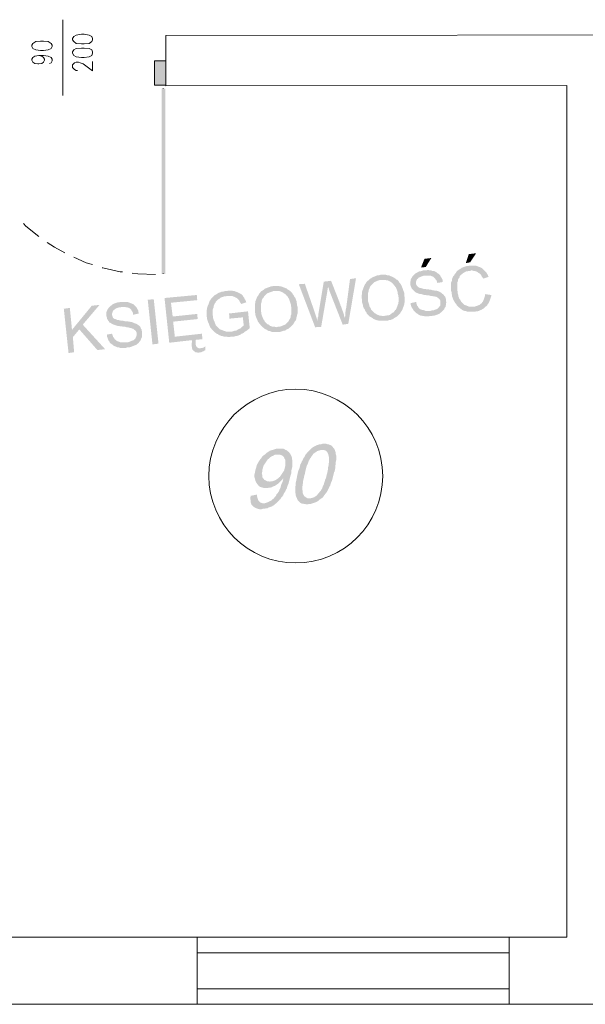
# Model space of a CAD drawing. Header units: millimetres. Extents: x -1256 to 4744, y -2264 to 706.
# Tile 32 of 62: x 1178 to 1456, y -511 to -26. Entities that reach past the tile are written whole.
import ezdxf

# ---------------------------------------------------------------- set-up
doc = ezdxf.new("R2010")
doc.units = ezdxf.units.MM
doc.header["$LTSCALE"] = 0.2
doc.layers.add('A-ściany', color=140, linetype='Continuous')
doc.layers.add('C00-00-00', color=7, linetype='Continuous')

msp = doc.modelspace()

# ---------------------------------------------------------------- hatches: boundary and pattern name
at = {"layer": 'C00-00-00'}
h = msp.add_hatch(color=256, dxfattribs=at)
h.dxf.hatch_style = 2
h.paths.add_polyline_path([(1249.609, -58.49), (1249.609, -46.635), (1244.103, -46.635)])
h = msp.add_hatch(color=256, dxfattribs=at)
h.dxf.hatch_style = 2
h.paths.add_polyline_path([(1249.609, -58.49), (1244.103, -58.49), (1244.103, -46.635)])
h = msp.add_hatch(color=256, dxfattribs=at)
h.dxf.hatch_style = 2
h.paths.add_polyline_path([(1249.396, -60.179), (1247.49, -60.179), (1249.396, -151.409)])
h = msp.add_hatch(color=256, dxfattribs=at)
h.dxf.hatch_style = 2
h.paths.add_polyline_path([(1247.49, -60.179), (1249.396, -151.409), (1247.49, -151.409)])
h = msp.add_hatch(color=256, dxfattribs=at)
h.dxf.hatch_style = 2
h.paths.add_polyline_path([(1247.49, -151.409), (1249.396, -151.409), (1247.49, -60.179)])
h = msp.add_hatch(color=256, dxfattribs=at)
h.dxf.hatch_style = 2
h.paths.add_polyline_path([(1249.396, -151.409), (1247.49, -60.179), (1249.396, -60.179)])
h = msp.add_hatch(color=256, dxfattribs=at)
h.dxf.hatch_style = 2
h.paths.add_polyline_path([(1380.206, -143.58), (1376.819, -144.001), (1375.125, -148.235), (1377.453, -148.022)])
h = msp.add_hatch(color=256, dxfattribs=at)
h.dxf.hatch_style = 2
h.paths.add_polyline_path([(1402.217, -141.248), (1398.621, -141.674), (1397.14, -146.116), (1399.255, -145.695)])
h = msp.add_hatch(color=256, dxfattribs=at)
h.dxf.hatch_style = 2
h.paths.add_polyline_path([(1377.031, -149.716), (1376.185, -149.716), (1375.551, -149.928), (1374.913, -150.141), (1374.279, -150.141), (1373.853, -150.35), (1373.219, -150.775), (1372.798, -150.988), (1372.372, -151.196), (1371.951, -151.622), (1371.526, -152.043), (1371.317, -152.256), (1370.892, -152.681), (1370.679, -153.103), (1370.258, -153.737), (1370.045, -154.162), (1370.045, -154.796), (1369.832, -155.217), (1369.832, -156.702), (1370.045, -157.336), (1370.258, -157.758), (1370.47, -158.396), (1370.679, -158.817), (1371.104, -159.242), (1371.526, -159.664), (1371.951, -160.089), (1372.164, -160.302), (1372.585, -160.511), (1373.006, -160.723), (1373.645, -160.936), (1374.066, -161.149), (1374.7, -161.357), (1375.338, -161.357), (1375.972, -161.57), (1376.606, -161.783), (1377.453, -161.783), (1378.3, -161.991), (1379.146, -161.991), (1379.78, -162.204), (1380.418, -162.204), (1381.052, -162.417), (1381.474, -162.417), (1382.112, -162.629), (1382.533, -162.629), (1382.959, -162.838), (1383.167, -163.051), (1383.593, -163.263), (1384.014, -163.685), (1384.439, -164.11), (1384.652, -164.744), (1384.652, -166.859), (1384.227, -167.284), (1384.014, -167.706), (1383.593, -168.131), (1383.167, -168.552), (1382.746, -168.765), (1382.112, -168.978), (1381.686, -169.191), (1381.052, -169.403), (1380.418, -169.403), (1379.78, -169.612), (1372.585, -170.459), (1373.006, -170.884), (1373.219, -170.884), (1373.645, -171.305), (1374.066, -171.518), (1374.491, -171.731), (1374.913, -171.939), (1375.551, -171.939), (1376.185, -172.152), (1376.606, -172.152), (1377.244, -172.365), (1378.725, -172.365), (1379.359, -172.152), (1380.418, -172.152), (1381.052, -171.939), (1381.686, -171.939), (1382.321, -171.731), (1382.959, -171.518), (1383.38, -171.305), (1384.014, -171.097), (1384.439, -170.671), (1384.861, -170.459), (1385.286, -170.037), (1385.712, -169.612), (1386.133, -169.191), (1386.554, -168.765), (1386.767, -168.131), (1387.192, -167.706), (1387.192, -167.072), (1387.401, -166.65), (1387.401, -166.012), (1387.614, -165.378), (1387.401, -164.744), (1387.401, -163.897), (1387.192, -163.263), (1386.98, -162.629), (1386.554, -162.204), (1386.346, -161.783), (1385.92, -161.357), (1385.499, -161.149), (1385.073, -160.723), (1384.439, -160.302), (1384.014, -160.089), (1383.38, -159.877), (1382.746, -159.664), (1381.899, -159.664), (1381.474, -159.451), (1380.84, -159.451), (1380.206, -159.242), (1379.572, -159.242), (1378.938, -159.03), (1378.091, -159.03), (1377.244, -158.817), (1376.397, -158.817), (1375.759, -158.604), (1375.125, -158.396), (1374.7, -158.396), (1374.279, -158.183), (1373.853, -157.97), (1373.432, -157.549), (1373.006, -157.124), (1372.798, -156.702), (1372.585, -156.064), (1372.585, -155.43), (1372.798, -154.796), (1373.006, -154.371), (1373.219, -153.949), (1373.853, -153.528), (1373.853, -153.315), (1374.279, -153.103), (1374.913, -152.89), (1375.338, -152.681), (1375.972, -152.469), (1376.606, -152.256), (1377.244, -152.256), (1383.801, -151.409), (1383.38, -151.196), (1382.959, -150.775), (1382.746, -150.562), (1382.321, -150.35), (1381.899, -150.141), (1381.265, -149.928), (1380.627, -149.928), (1380.206, -149.716), (1379.572, -149.716), (1378.938, -149.503), (1378.3, -149.503), (1377.666, -149.716)])
h = msp.add_hatch(color=256, dxfattribs=at)
h.dxf.hatch_style = 2
h.paths.add_polyline_path([(1399.042, -147.388), (1398.621, -147.388), (1397.987, -147.597), (1397.349, -147.597), (1396.715, -147.81), (1396.081, -148.022), (1395.66, -148.235), (1395.021, -148.444), (1394.6, -148.869), (1394.175, -149.082), (1393.541, -149.503), (1393.115, -149.716), (1392.694, -150.141), (1392.481, -150.562), (1392.06, -151.196), (1391.635, -151.622), (1391.422, -152.043), (1391.001, -152.469), (1390.788, -152.89), (1390.575, -153.528), (1390.367, -153.949), (1390.367, -154.583), (1390.154, -155.217), (1389.941, -155.643), (1389.941, -159.877), (1390.154, -160.511), (1390.154, -161.149), (1390.367, -161.783), (1390.367, -162.417), (1390.575, -162.838), (1390.788, -163.476), (1391.001, -164.11), (1391.213, -164.531), (1391.635, -165.166), (1391.847, -165.591), (1392.269, -166.012), (1392.481, -166.438), (1392.907, -167.072), (1393.328, -167.497), (1393.753, -167.918), (1394.175, -168.131), (1394.6, -168.552), (1395.021, -168.765), (1395.447, -169.191), (1395.868, -169.403), (1396.506, -169.612), (1396.928, -169.612), (1397.562, -169.825), (1398.196, -170.037), (1401.583, -170.037), (1402.217, -169.825), (1402.855, -169.825), (1403.489, -169.612), (1403.914, -169.403), (1404.548, -169.191), (1404.97, -168.978), (1405.608, -168.552), (1406.029, -168.344), (1406.454, -167.918), (1406.876, -167.497), (1407.301, -167.284), (1400.949, -167.497), (1398.621, -167.497), (1398.196, -167.284), (1397.562, -167.072), (1397.14, -166.859), (1396.506, -166.65), (1396.081, -166.225), (1395.66, -165.804), (1395.234, -165.378), (1394.813, -164.957), (1394.6, -164.531), (1394.387, -164.11), (1393.962, -163.685), (1393.753, -163.051), (1393.541, -162.629), (1393.541, -161.991), (1393.328, -161.357), (1393.115, -160.723), (1393.115, -160.089), (1392.907, -159.242), (1392.907, -155.856), (1393.115, -155.217), (1393.328, -154.796), (1393.328, -154.162), (1393.541, -153.737), (1393.962, -153.315), (1394.175, -152.681), (1394.175, -152.469), (1394.6, -152.043), (1395.021, -151.622), (1395.447, -151.409), (1395.868, -150.988), (1396.294, -150.775), (1396.928, -150.35), (1397.349, -150.141), (1397.987, -150.141), (1398.621, -149.928), (1399.255, -149.928), (1405.608, -149.082), (1405.182, -148.656), (1404.761, -148.444), (1404.336, -148.235), (1403.914, -148.022), (1403.276, -147.81), (1402.855, -147.597), (1402.217, -147.388), (1399.681, -147.388)])
h = msp.add_hatch(color=256, dxfattribs=at)
h.dxf.hatch_style = 2
h.paths.add_polyline_path([(1405.608, -149.082), (1399.255, -149.928), (1399.681, -149.716), (1400.315, -149.716), (1400.949, -149.928), (1401.583, -149.928), (1402.008, -150.141), (1402.642, -150.35), (1403.063, -150.562), (1403.489, -150.988), (1403.914, -151.196), (1404.336, -151.622), (1404.761, -152.043), (1404.97, -152.681), (1405.395, -153.103), (1405.608, -153.737), (1408.356, -152.89), (1408.144, -152.469), (1407.935, -151.835), (1407.51, -151.196), (1407.301, -150.775), (1406.876, -150.35), (1406.454, -149.928), (1406.029, -149.503)])
h = msp.add_hatch(color=256, dxfattribs=at)
h.dxf.hatch_style = 2
h.paths.add_polyline_path([(1330.887, -154.796), (1327.287, -155.217), (1324.747, -170.459), (1324.747, -170.671), (1324.538, -171.097), (1324.538, -172.365), (1324.325, -172.999), (1324.325, -174.48), (1324.113, -174.48), (1323.057, -177.654), (1326.019, -177.445), (1328.985, -160.302), (1329.406, -157.549)])
h = msp.add_hatch(color=256, dxfattribs=at)
h.dxf.hatch_style = 2
h.paths.add_polyline_path([(1330.887, -154.796), (1329.406, -157.549), (1329.406, -157.758), (1329.619, -158.396), (1329.831, -158.817), (1330.04, -159.664), (1336.601, -176.386), (1337.66, -173.212), (1337.66, -172.999), (1337.448, -172.577), (1337.239, -171.939), (1337.239, -171.518), (1337.026, -170.884), (1336.814, -170.25), (1336.601, -169.612), (1336.388, -169.191), (1336.18, -168.552), (1335.967, -167.918), (1335.754, -167.284), (1335.542, -166.859), (1335.333, -166.225), (1335.12, -165.591)])
h = msp.add_hatch(color=256, dxfattribs=at)
h.dxf.hatch_style = 2
h.paths.add_polyline_path([(1343.162, -153.528), (1340.201, -153.949), (1338.295, -168.344), (1338.086, -168.978), (1338.086, -169.612), (1337.873, -170.459), (1337.873, -172.152), (1337.66, -172.577), (1337.66, -173.212), (1336.601, -176.386), (1339.354, -175.96)])
h = msp.add_hatch(color=256, dxfattribs=at)
h.dxf.hatch_style = 2
h.paths.add_polyline_path([(1348.881, -154.796), (1348.455, -155.217), (1348.034, -155.856), (1348.034, -156.064), (1347.609, -156.49), (1347.396, -156.911), (1347.187, -157.336), (1346.975, -157.97), (1346.762, -158.396), (1346.549, -159.03), (1346.341, -159.451), (1346.128, -160.089), (1346.128, -161.357), (1345.915, -161.991), (1345.915, -163.263), (1346.128, -163.897), (1346.128, -165.378), (1346.341, -166.012), (1346.549, -166.65), (1346.549, -167.284), (1346.762, -167.706), (1346.975, -168.344), (1347.396, -168.765), (1347.609, -169.403), (1347.821, -169.825), (1348.243, -170.25), (1348.455, -170.884), (1348.881, -171.305), (1349.302, -171.731), (1349.727, -172.152), (1349.936, -172.365), (1350.361, -172.577), (1350.996, -172.999), (1351.421, -173.212), (1351.842, -173.633), (1352.476, -173.846), (1352.902, -174.058), (1353.536, -174.271), (1353.957, -174.271), (1354.595, -174.48), (1358.403, -174.48), (1359.037, -174.271), (1359.676, -174.058), (1360.31, -174.058), (1360.731, -173.846), (1361.369, -173.633), (1361.79, -173.212), (1362.212, -172.999), (1362.85, -172.577), (1363.271, -172.365), (1363.696, -171.939), (1364.118, -171.518), (1357.348, -171.939), (1357.135, -172.152), (1356.076, -172.152), (1355.442, -171.939), (1354.804, -171.939), (1354.382, -171.731), (1353.748, -171.518), (1353.323, -171.305), (1352.689, -170.884), (1352.264, -170.671), (1351.842, -170.25), (1351.421, -169.825), (1350.996, -169.403), (1350.574, -168.978), (1350.361, -168.344), (1350.149, -167.918), (1349.727, -167.284), (1349.727, -166.859), (1349.515, -166.225), (1349.302, -165.591), (1349.089, -164.957), (1349.089, -160.723), (1349.302, -160.089), (1349.302, -159.451), (1349.515, -159.03), (1349.727, -158.604), (1349.936, -157.97), (1350.149, -157.549), (1350.574, -157.124), (1350.996, -156.702), (1351.421, -156.277), (1351.842, -155.856), (1352.264, -155.43), (1352.689, -155.217), (1353.323, -155.009), (1353.748, -154.796), (1354.382, -154.583), (1355.016, -154.371), (1355.65, -154.371)])
h = msp.add_hatch(color=256, dxfattribs=at)
h.dxf.hatch_style = 2
h.paths.add_polyline_path([(1355.442, -151.835), (1355.229, -151.835), (1354.595, -152.043), (1353.957, -152.043), (1353.323, -152.256), (1352.689, -152.469), (1352.264, -152.681), (1351.63, -152.89), (1351.208, -153.103), (1350.574, -153.528), (1350.149, -153.737), (1349.727, -154.162), (1349.302, -154.583), (1348.881, -154.796), (1355.65, -154.371), (1357.557, -154.371), (1358.195, -154.583), (1358.616, -154.583), (1359.25, -154.796), (1359.676, -155.009), (1360.31, -155.43), (1360.731, -155.643), (1361.156, -156.064), (1361.578, -156.49), (1361.79, -156.911), (1362.212, -157.336), (1362.424, -157.758), (1362.85, -158.183), (1363.058, -158.817), (1363.271, -159.242), (1363.484, -159.877), (1363.696, -160.511), (1363.696, -161.149), (1363.905, -161.783), (1363.905, -162.417), (1364.118, -162.838), (1364.118, -164.957), (1363.905, -165.591), (1363.905, -166.225), (1363.696, -166.65), (1363.484, -167.284), (1363.271, -167.706), (1363.058, -168.344), (1362.85, -168.765), (1362.637, -169.191), (1362.424, -169.191), (1362.003, -169.825), (1361.79, -170.25), (1361.156, -170.459), (1360.731, -170.884), (1360.31, -171.097), (1359.884, -171.518), (1359.25, -171.731), (1358.616, -171.731), (1357.982, -171.939), (1357.348, -171.939), (1364.118, -171.518), (1364.543, -171.097), (1364.965, -170.671), (1365.177, -170.25), (1365.599, -169.612), (1365.811, -169.191), (1366.024, -168.765), (1366.237, -168.131), (1366.449, -167.706), (1366.658, -167.072), (1366.871, -166.438), (1366.871, -166.012), (1367.083, -165.378), (1367.083, -162.838), (1366.871, -162.204), (1366.871, -160.723), (1366.658, -160.089), (1366.449, -159.664), (1366.237, -159.03), (1366.024, -158.396), (1365.811, -157.97), (1365.599, -157.336), (1365.39, -156.911), (1364.965, -156.277), (1364.752, -155.856), (1364.331, -155.43), (1364.118, -155.009), (1363.696, -154.583), (1363.271, -154.162), (1363.058, -154.162), (1362.637, -153.737), (1362.212, -153.528), (1361.578, -153.103), (1361.156, -152.89), (1360.731, -152.681), (1360.097, -152.469), (1359.676, -152.256), (1359.037, -152.043), (1358.403, -152.043), (1357.769, -151.835), (1356.076, -151.835)])
h = msp.add_hatch(color=256, dxfattribs=at)
h.dxf.hatch_style = 2
h.paths.add_polyline_path([(1383.801, -151.409), (1377.244, -152.256), (1379.78, -152.256), (1380.206, -152.469), (1380.84, -152.681), (1381.265, -152.89), (1381.686, -153.315), (1382.112, -153.737), (1382.321, -154.162), (1382.746, -154.583), (1382.959, -155.217), (1383.167, -155.856), (1385.712, -155.43), (1385.712, -154.371), (1385.499, -153.949), (1385.286, -153.315), (1384.861, -152.89), (1384.652, -152.256), (1384.227, -151.835)])
h = msp.add_hatch(color=256, dxfattribs=at)
h.dxf.hatch_style = 2
h.paths.add_polyline_path([(1279.665, -159.877), (1278.606, -159.877), (1277.968, -160.089), (1277.334, -160.089), (1276.7, -160.302), (1276.279, -160.511), (1275.64, -160.723), (1275.219, -160.936), (1274.585, -161.357), (1274.16, -161.57), (1273.738, -161.783), (1273.526, -161.991), (1273.104, -162.417), (1272.679, -162.838), (1272.258, -163.263), (1271.832, -163.685), (1271.619, -164.11), (1271.198, -164.744), (1270.985, -165.166), (1270.773, -165.804), (1270.564, -166.438), (1270.351, -166.859), (1270.139, -167.497), (1269.926, -168.131), (1269.926, -168.552), (1269.713, -169.191), (1269.713, -172.365), (1269.926, -172.999), (1269.926, -173.633), (1270.139, -174.271), (1270.351, -174.905), (1270.564, -175.539), (1270.773, -175.96), (1270.985, -176.598), (1271.198, -177.02), (1271.411, -177.654), (1271.832, -178.079), (1272.045, -178.505), (1272.466, -178.926), (1272.892, -179.351), (1273.313, -179.773), (1273.738, -180.198), (1274.16, -180.407), (1274.585, -180.832), (1281.78, -179.773), (1279.24, -179.773), (1278.606, -179.56), (1277.968, -179.351), (1277.547, -179.139), (1276.913, -178.926), (1276.279, -178.713), (1275.853, -178.292), (1275.432, -177.867), (1275.006, -177.445), (1274.585, -177.02), (1274.16, -176.598), (1274.16, -176.386), (1273.951, -175.96), (1273.738, -175.539), (1273.526, -174.905), (1273.313, -174.48), (1273.104, -173.846), (1272.892, -173.212), (1272.892, -172.577), (1272.679, -171.731), (1272.679, -168.978), (1272.892, -168.344), (1273.104, -167.918), (1273.104, -167.284), (1273.313, -166.859), (1273.526, -166.225), (1273.738, -165.804), (1274.16, -165.378), (1274.16, -165.166), (1274.585, -164.744), (1275.006, -164.323), (1275.432, -163.897), (1275.853, -163.685), (1276.279, -163.263), (1276.7, -163.051), (1277.334, -162.838), (1277.968, -162.629), (1278.606, -162.417), (1279.24, -162.417), (1279.874, -162.204), (1286.648, -161.357), (1286.227, -161.149), (1285.589, -160.723), (1285.38, -160.723), (1284.954, -160.511), (1284.533, -160.302), (1283.899, -160.089), (1283.474, -159.877), (1282.84, -159.877), (1282.206, -159.664), (1280.3, -159.664)])
h = msp.add_hatch(color=256, dxfattribs=at)
h.dxf.hatch_style = 2
h.paths.add_polyline_path([(1296.175, -160.302), (1295.962, -160.723), (1295.537, -161.149), (1295.328, -161.57), (1295.115, -161.991), (1294.694, -162.417), (1294.481, -162.838), (1294.269, -163.476), (1294.056, -163.897), (1293.847, -164.531), (1293.635, -164.957), (1293.635, -165.591), (1293.422, -166.225), (1293.422, -170.25), (1293.635, -170.884), (1293.635, -171.518), (1293.847, -172.152), (1294.056, -172.786), (1294.269, -173.212), (1294.481, -173.846), (1294.694, -174.271), (1294.903, -174.905), (1295.328, -175.326), (1295.537, -175.752), (1295.962, -176.173), (1296.383, -176.807), (1296.809, -177.232), (1297.23, -177.654), (1297.868, -178.079), (1298.289, -178.505), (1298.715, -178.713), (1299.349, -178.926), (1299.774, -179.351), (1300.408, -179.56), (1300.83, -179.56), (1301.468, -179.773), (1301.889, -179.985), (1305.697, -179.985), (1306.331, -179.773), (1306.97, -179.56), (1307.604, -179.351), (1308.238, -179.351), (1308.663, -178.926), (1309.084, -178.713), (1309.722, -178.505), (1310.144, -178.079), (1310.569, -177.867), (1310.99, -177.445), (1311.416, -177.02), (1304.851, -177.445), (1304.642, -177.445), (1304.004, -177.654), (1303.37, -177.445), (1302.102, -177.445), (1301.676, -177.232), (1301.042, -177.02), (1300.621, -176.807), (1300.196, -176.386), (1299.562, -176.173), (1299.136, -175.752), (1298.715, -175.326), (1298.289, -174.905), (1298.077, -174.271), (1297.655, -173.846), (1297.443, -173.424), (1297.23, -172.786), (1297.021, -172.365), (1296.809, -171.731), (1296.596, -171.097), (1296.596, -170.459), (1296.383, -169.825), (1296.383, -166.225), (1296.596, -165.591), (1296.809, -164.957), (1296.809, -164.531), (1297.021, -163.897), (1297.23, -163.476), (1297.655, -163.051), (1297.868, -162.629), (1298.289, -162.204), (1298.715, -161.783), (1299.136, -161.357), (1299.562, -160.936), (1300.196, -160.723), (1300.621, -160.511), (1301.255, -160.302), (1301.889, -160.089), (1302.31, -159.877), (1302.949, -159.877)])
h = msp.add_hatch(color=256, dxfattribs=at)
h.dxf.hatch_style = 2
h.paths.add_polyline_path([(1302.736, -157.336), (1302.523, -157.336), (1301.889, -157.549), (1301.255, -157.549), (1300.83, -157.758), (1300.196, -157.97), (1299.562, -158.183), (1299.136, -158.396), (1298.502, -158.604), (1298.077, -158.817), (1297.655, -159.242), (1297.021, -159.664), (1296.596, -159.877), (1296.175, -160.302), (1302.949, -159.877), (1305.489, -159.877), (1306.123, -160.089), (1306.544, -160.302), (1307.178, -160.511), (1307.604, -160.936), (1308.025, -161.149), (1308.663, -161.57), (1308.876, -161.991), (1309.297, -162.204), (1309.51, -162.629), (1309.931, -163.263), (1310.144, -163.685), (1310.356, -164.11), (1310.569, -164.744), (1310.778, -165.378), (1310.99, -166.012), (1311.203, -166.65), (1311.203, -167.284), (1311.416, -167.918), (1311.416, -171.097), (1311.203, -171.518), (1310.99, -172.152), (1310.99, -172.786), (1310.778, -173.212), (1310.569, -173.633), (1310.144, -174.271), (1309.931, -174.692), (1309.51, -175.118), (1309.084, -175.539), (1308.663, -175.96), (1308.238, -176.386), (1307.604, -176.598), (1307.178, -176.807), (1306.544, -177.02), (1306.123, -177.232), (1305.489, -177.445), (1304.851, -177.445), (1311.416, -177.02), (1311.837, -176.598), (1312.263, -176.173), (1312.684, -175.539), (1312.897, -175.118), (1313.105, -174.692), (1313.531, -174.271), (1313.743, -173.633), (1313.743, -173.212), (1313.952, -172.577), (1314.165, -171.939), (1314.165, -171.518), (1314.377, -170.884), (1314.377, -167.497), (1314.165, -166.859), (1314.165, -166.225), (1313.952, -165.591), (1313.952, -164.957), (1313.743, -164.531), (1313.531, -163.897), (1313.318, -163.263), (1312.897, -162.838), (1312.684, -162.417), (1312.471, -161.783), (1312.05, -161.357), (1311.837, -160.936), (1311.416, -160.511), (1310.99, -160.089), (1310.569, -159.664), (1309.931, -159.242), (1309.51, -159.03), (1309.084, -158.604), (1308.45, -158.396), (1308.025, -158.183), (1307.391, -157.97), (1306.97, -157.758), (1306.331, -157.549), (1305.697, -157.549), (1305.276, -157.336), (1303.37, -157.336)])
h = msp.add_hatch(color=256, dxfattribs=at)
h.dxf.hatch_style = 2
h.paths.add_polyline_path([(1317.977, -156.277), (1315.011, -156.49), (1323.057, -177.654), (1324.113, -174.48), (1324.113, -173.846), (1323.9, -173.424), (1323.691, -172.786), (1323.479, -172.365), (1323.266, -171.518), (1323.057, -170.884), (1322.845, -170.25)])
h = msp.add_hatch(color=256, dxfattribs=at)
h.dxf.hatch_style = 2
h.paths.add_polyline_path([(1246.009, -185.7), (1243.047, -186.121), (1240.716, -164.11), (1243.681, -163.897)])
h = msp.add_hatch(color=256, dxfattribs=at)
h.dxf.hatch_style = 2
h.paths.add_polyline_path([(1264.846, -161.783), (1248.97, -163.263), (1251.302, -185.274), (1262.518, -184.006), (1262.518, -184.853), (1262.31, -185.487), (1262.31, -187.181), (1262.518, -187.393), (1262.518, -188.027), (1262.731, -188.665), (1266.539, -188.027), (1265.905, -188.027), (1265.484, -187.815), (1265.058, -187.606), (1264.637, -187.181), (1264.424, -186.547), (1264.212, -185.908), (1264.212, -184.428), (1264.424, -183.794), (1267.599, -183.581), (1267.386, -180.832), (1254.051, -182.313), (1253.204, -174.905), (1265.271, -173.633), (1265.058, -171.097), (1252.995, -172.365), (1252.149, -165.591), (1265.058, -164.323)])
h = msp.add_hatch(color=256, dxfattribs=at)
h.dxf.hatch_style = 2
h.paths.add_polyline_path([(1286.648, -161.357), (1279.874, -162.204), (1281.993, -162.204), (1282.627, -162.417), (1283.052, -162.629), (1283.686, -162.838), (1284.108, -163.051), (1284.533, -163.263), (1284.954, -163.685), (1285.38, -164.11), (1285.801, -164.531), (1286.014, -165.166), (1286.435, -165.804), (1286.648, -166.225), (1289.188, -165.378), (1288.975, -164.744), (1288.767, -164.323), (1288.341, -163.685), (1288.129, -163.051), (1287.707, -162.629), (1287.495, -162.204), (1287.073, -161.783)])
h = msp.add_hatch(color=256, dxfattribs=at)
h.dxf.hatch_style = 2
h.paths.add_polyline_path([(1406.663, -161.357), (1406.663, -161.991), (1406.454, -162.629), (1406.242, -163.263), (1406.029, -163.897), (1405.816, -164.323), (1405.608, -164.957), (1405.182, -165.378), (1404.97, -165.804), (1404.761, -166.012), (1404.336, -166.225), (1403.914, -166.65), (1403.276, -166.859), (1402.855, -167.072), (1402.217, -167.284), (1401.583, -167.497), (1400.949, -167.497), (1407.301, -167.284), (1407.722, -166.859), (1407.935, -166.225), (1408.356, -165.804), (1408.569, -165.378), (1408.782, -164.744), (1408.991, -164.323), (1409.203, -163.685), (1409.416, -163.051), (1409.629, -162.417), (1409.629, -161.783)])
h = msp.add_hatch(color=256, dxfattribs=at)
h.dxf.hatch_style = 2
h.paths.add_polyline_path([(1202.404, -168.131), (1199.443, -168.552), (1201.77, -190.355), (1204.523, -189.933), (1203.889, -182.526), (1203.464, -178.926)])
h = msp.add_hatch(color=256, dxfattribs=at)
h.dxf.hatch_style = 2
h.paths.add_polyline_path([(1217.011, -166.65), (1213.199, -167.072), (1203.464, -178.926), (1203.889, -182.526), (1207.063, -178.713), (1208.757, -176.386)])
h = msp.add_hatch(color=256, dxfattribs=at)
h.dxf.hatch_style = 2
h.paths.add_polyline_path([(1227.381, -165.166), (1226.747, -165.378), (1226.113, -165.378), (1225.479, -165.591), (1224.845, -165.804), (1224.207, -166.012), (1223.785, -166.225), (1223.36, -166.438), (1222.939, -166.859), (1222.513, -167.072), (1222.092, -167.497), (1221.879, -167.706), (1221.454, -168.131), (1221.032, -168.765), (1220.82, -169.191), (1220.607, -169.612), (1220.398, -170.25), (1220.398, -172.152), (1220.607, -172.786), (1220.607, -173.424), (1221.032, -173.846), (1221.245, -174.48), (1221.666, -174.905), (1221.879, -175.326), (1222.513, -175.539), (1222.726, -175.752), (1223.147, -175.96), (1223.573, -176.173), (1223.998, -176.386), (1224.632, -176.598), (1225.266, -176.807), (1225.9, -177.02), (1226.534, -177.02), (1227.172, -177.232), (1228.019, -177.232), (1228.862, -177.445), (1229.708, -177.445), (1230.346, -177.654), (1230.98, -177.654), (1231.614, -177.867), (1232.04, -178.079), (1232.674, -178.079), (1233.099, -178.292), (1233.308, -178.292), (1233.733, -178.505), (1234.155, -178.926), (1234.58, -179.139), (1235.001, -179.773), (1235.214, -180.198), (1235.214, -181.679), (1235.001, -182.313), (1234.793, -182.734), (1234.58, -183.372), (1233.946, -183.794), (1233.733, -184.006), (1233.099, -184.219), (1232.674, -184.428), (1232.04, -184.64), (1231.614, -184.853), (1230.98, -185.066), (1230.134, -185.066), (1222.939, -185.908), (1223.573, -186.334), (1223.573, -186.547), (1223.998, -186.755), (1224.419, -186.968), (1225.053, -187.181), (1225.479, -187.393), (1226.113, -187.606), (1226.534, -187.606), (1227.172, -187.815), (1229.921, -187.815), (1230.555, -187.606), (1231.614, -187.606), (1232.248, -187.393), (1232.887, -187.181), (1233.308, -186.968), (1233.946, -186.755), (1234.367, -186.547), (1235.001, -186.334), (1235.427, -185.908), (1235.848, -185.7), (1236.274, -185.274), (1236.695, -184.64), (1237.12, -184.219), (1237.329, -183.794), (1237.542, -183.16), (1237.754, -182.734), (1237.967, -182.1), (1237.967, -179.985), (1237.754, -179.351), (1237.754, -178.713), (1237.329, -178.292), (1237.12, -177.654), (1236.908, -177.232), (1236.482, -176.807), (1236.061, -176.598), (1235.427, -176.173), (1235.001, -175.96), (1234.367, -175.752), (1233.946, -175.539), (1233.308, -175.326), (1233.099, -175.118), (1232.461, -175.118), (1232.04, -174.905), (1231.402, -174.905), (1230.768, -174.692), (1229.5, -174.692), (1228.653, -174.48), (1227.806, -174.48), (1226.959, -174.271), (1226.325, -174.058), (1225.687, -174.058), (1225.266, -173.846), (1224.845, -173.633), (1224.419, -173.633), (1224.207, -173.424), (1223.785, -173.212), (1223.573, -172.786), (1223.36, -172.152), (1223.147, -171.518), (1223.147, -170.884), (1223.36, -170.459), (1223.573, -169.825), (1223.785, -169.403), (1224.207, -168.978), (1224.419, -168.978), (1224.845, -168.552), (1225.266, -168.344), (1225.9, -168.131), (1226.534, -167.918), (1227.172, -167.918), (1227.806, -167.706), (1234.367, -167.072), (1233.946, -166.65), (1233.521, -166.225), (1233.308, -166.225), (1232.887, -166.012), (1232.248, -165.804), (1231.827, -165.591), (1231.193, -165.378), (1230.768, -165.166), (1228.228, -165.166)])
h = msp.add_hatch(color=256, dxfattribs=at)
h.dxf.hatch_style = 2
h.paths.add_polyline_path([(1234.367, -167.072), (1227.806, -167.706), (1229.708, -167.706), (1230.346, -167.918), (1230.768, -167.918), (1231.402, -168.131), (1231.827, -168.344), (1232.248, -168.765), (1232.674, -169.191), (1232.887, -169.612), (1233.308, -170.25), (1233.521, -170.671), (1233.521, -171.518), (1236.274, -170.884), (1236.274, -170.671), (1236.061, -170.037), (1236.061, -169.403), (1235.635, -168.765), (1235.427, -168.344), (1235.214, -167.918), (1234.793, -167.497)])
h = msp.add_hatch(color=256, dxfattribs=at)
h.dxf.hatch_style = 2
h.paths.add_polyline_path([(1372.798, -165.166), (1370.045, -165.804), (1370.045, -166.438), (1370.258, -167.072), (1370.47, -167.706), (1370.679, -168.131), (1371.104, -168.765), (1371.317, -169.191), (1371.738, -169.612), (1372.164, -170.037), (1372.585, -170.459), (1379.78, -169.612), (1377.244, -169.612), (1376.819, -169.403), (1376.185, -169.191), (1375.551, -169.191), (1375.125, -168.765), (1374.7, -168.765), (1374.279, -168.344), (1373.853, -167.918), (1373.645, -167.497), (1373.219, -167.072), (1373.006, -166.438), (1372.798, -165.804)])
h = msp.add_hatch(color=256, dxfattribs=at)
h.dxf.hatch_style = 2
h.paths.add_polyline_path([(1290.035, -169.825), (1280.721, -170.884), (1280.934, -173.424), (1287.495, -172.786), (1287.92, -176.807), (1287.707, -177.02), (1287.073, -177.445), (1286.648, -177.867), (1286.227, -178.292), (1285.589, -178.505), (1285.167, -178.713), (1284.533, -179.139), (1284.108, -179.351), (1283.474, -179.351), (1282.84, -179.56), (1282.206, -179.773), (1281.78, -179.773), (1274.585, -180.832), (1275.219, -181.045), (1275.64, -181.466), (1276.279, -181.679), (1276.7, -181.892), (1277.334, -181.892), (1277.759, -182.1), (1278.393, -182.313), (1279.665, -182.313), (1280.3, -182.526), (1280.934, -182.526), (1281.568, -182.313), (1283.052, -182.313), (1283.686, -182.1), (1284.108, -181.892), (1284.746, -181.892), (1285.38, -181.679), (1285.801, -181.466), (1286.435, -181.253), (1286.861, -180.832), (1287.495, -180.619), (1287.92, -180.407), (1288.341, -179.985), (1288.975, -179.56), (1289.401, -179.351), (1289.822, -178.926), (1290.46, -178.505), (1290.882, -178.079)])
h = msp.add_hatch(color=256, dxfattribs=at)
h.dxf.hatch_style = 2
h.paths.add_polyline_path([(1208.757, -176.386), (1207.063, -178.713), (1215.952, -188.874), (1219.76, -188.453)])
h = msp.add_hatch(color=256, dxfattribs=at)
h.dxf.hatch_style = 2
h.paths.add_polyline_path([(1223.147, -180.832), (1220.607, -181.253), (1220.607, -182.1), (1220.82, -182.526), (1221.032, -183.16), (1221.245, -183.794), (1221.454, -184.219), (1221.879, -184.64), (1222.092, -185.274), (1222.513, -185.7), (1222.939, -185.908), (1230.134, -185.066), (1227.172, -185.066), (1226.747, -184.853), (1226.113, -184.64), (1225.687, -184.428), (1225.266, -184.219), (1224.845, -183.794), (1224.419, -183.581), (1224.207, -182.947), (1223.785, -182.526), (1223.573, -182.1), (1223.36, -181.466)])
h = msp.add_hatch(color=256, dxfattribs=at)
h.dxf.hatch_style = 2
h.paths.add_polyline_path([(1269.079, -186.968), (1268.867, -187.181), (1268.233, -187.606), (1267.599, -187.815), (1267.177, -187.815), (1266.539, -188.027), (1262.731, -188.665), (1263.156, -189.087), (1263.578, -189.508), (1263.79, -189.508), (1264.212, -189.933), (1264.846, -189.933), (1265.271, -190.146), (1265.905, -190.146), (1266.33, -189.933), (1266.964, -189.933), (1267.386, -189.721), (1268.02, -189.508), (1268.658, -189.087), (1269.079, -188.874)])
h = msp.add_hatch(color=256, dxfattribs=at)
h.dxf.hatch_style = 2
h.paths.add_polyline_path([(1304.642, -237.346), (1304.429, -237.346), (1303.583, -237.559), (1302.949, -237.772), (1302.31, -237.98), (1301.468, -238.193), (1300.83, -238.406), (1300.196, -238.827), (1299.562, -239.253), (1298.924, -239.674), (1298.289, -240.308), (1297.655, -240.733), (1304.429, -240.308), (1305.489, -240.308), (1306.123, -240.521), (1306.757, -240.733), (1307.391, -241.155), (1307.816, -241.793), (1307.816, -242.001), (1308.238, -242.635), (1308.45, -243.273), (1308.45, -245.601), (1308.238, -246.448), (1308.025, -247.294), (1307.816, -248.141), (1307.391, -248.775), (1306.97, -249.409), (1306.544, -250.047), (1306.123, -250.681), (1305.697, -251.315), (1305.276, -251.528), (1304.642, -252.162), (1307.391, -252.162), (1307.178, -253.009), (1306.97, -253.856), (1306.544, -254.702), (1306.331, -255.34), (1306.123, -256.183), (1305.91, -256.821), (1305.489, -257.668), (1305.276, -258.302), (1304.851, -258.936), (1304.429, -259.57), (1304.004, -259.995), (1303.795, -260.629), (1303.157, -261.263), (1302.736, -261.898), (1302.102, -262.323), (1301.468, -262.957), (1300.83, -263.17), (1300.196, -263.591), (1299.562, -263.804), (1298.924, -264.016), (1298.289, -264.229), (1291.728, -264.863), (1292.154, -265.289), (1292.575, -265.71), (1293, -266.135), (1293.635, -266.557), (1294.269, -266.769), (1294.903, -266.978), (1295.749, -267.191), (1296.596, -267.191), (1297.443, -266.978), (1298.077, -266.978), (1298.715, -266.769), (1299.562, -266.769), (1300.196, -266.344), (1300.83, -266.135), (1301.468, -265.923), (1302.31, -265.497), (1302.949, -265.076), (1303.37, -264.65), (1304.004, -264.229), (1304.642, -263.591), (1305.276, -262.957), (1305.697, -262.323), (1305.91, -262.323), (1306.123, -261.898), (1306.544, -261.263), (1306.97, -260.842), (1307.391, -260.204), (1307.604, -259.57), (1308.025, -258.936), (1308.45, -258.302), (1308.663, -257.668), (1309.084, -257.03), (1309.297, -256.183), (1309.51, -255.549), (1309.931, -254.702), (1310.144, -253.856), (1310.356, -253.009), (1310.569, -252.162), (1310.778, -251.315), (1310.99, -250.469), (1311.203, -250.047), (1311.416, -248.988), (1311.416, -247.928), (1311.625, -247.082), (1311.837, -246.235), (1311.837, -243.061), (1311.625, -242.427), (1311.625, -241.793), (1311.416, -241.155), (1311.203, -240.733), (1310.99, -240.308), (1310.778, -239.887), (1310.569, -239.674), (1310.144, -239.04), (1309.51, -238.614), (1309.084, -238.193), (1308.45, -237.98), (1307.816, -237.559), (1306.97, -237.346), (1305.489, -237.346)])
h = msp.add_hatch(color=256, dxfattribs=at)
h.dxf.hatch_style = 2
h.paths.add_polyline_path([(1326.653, -235.019), (1326.019, -235.227), (1325.385, -235.227), (1324.747, -235.44), (1323.9, -235.653), (1323.266, -236.078), (1322.632, -236.287), (1321.998, -236.712), (1321.364, -237.134), (1320.726, -237.772), (1320.305, -238.193), (1319.671, -238.827), (1319.036, -239.461), (1318.611, -240.099), (1318.186, -240.521), (1317.977, -241.155), (1317.552, -241.793), (1317.126, -242.427), (1316.918, -243.061), (1316.492, -243.695), (1316.284, -244.329), (1315.858, -244.967), (1315.645, -245.814), (1315.437, -246.66), (1315.224, -247.294), (1314.799, -248.141), (1314.59, -248.988), (1314.377, -250.047), (1314.165, -250.894), (1314.165, -251.103), (1313.952, -252.162), (1313.743, -253.222), (1313.531, -254.068), (1313.531, -255.128), (1313.318, -255.974), (1313.318, -259.149), (1313.531, -259.783), (1313.531, -260.417), (1313.743, -261.051), (1313.952, -261.476), (1314.165, -262.11), (1314.377, -262.536), (1320.517, -261.898), (1319.671, -261.898), (1319.036, -261.689), (1318.398, -261.263), (1317.764, -260.842), (1317.552, -260.417), (1317.126, -259.783), (1316.918, -259.149), (1316.918, -258.302), (1316.705, -257.243), (1316.705, -256.183), (1316.918, -255.549), (1316.918, -254.915), (1317.126, -254.068), (1317.126, -253.222), (1317.339, -252.375), (1317.552, -251.528), (1317.764, -250.469), (1317.977, -249.835), (1318.186, -248.775), (1318.398, -247.928), (1318.611, -247.082), (1318.824, -246.235), (1319.036, -245.601), (1319.458, -244.754), (1319.671, -244.12), (1319.879, -243.482), (1320.305, -242.848), (1320.517, -242.214), (1320.939, -241.793), (1321.151, -241.367), (1321.785, -240.521), (1322.211, -239.887), (1322.845, -239.461), (1323.479, -239.04), (1323.9, -238.614), (1324.747, -238.406), (1325.385, -238.193), (1326.019, -237.98), (1332.367, -237.346), (1331.946, -236.925), (1331.733, -236.5), (1331.312, -236.078), (1331.099, -235.866), (1330.674, -235.653), (1330.04, -235.44), (1329.619, -235.227), (1329.193, -235.227), (1328.559, -235.019), (1327.287, -235.019)])
h = msp.add_hatch(color=256, dxfattribs=at)
h.dxf.hatch_style = 2
h.paths.add_polyline_path([(1332.367, -237.346), (1326.019, -237.98), (1327.078, -237.98), (1327.712, -238.193), (1328.346, -238.406), (1328.772, -238.827), (1329.193, -239.461), (1329.406, -239.887), (1329.619, -240.733), (1329.831, -241.58), (1329.831, -244.329), (1329.619, -244.967), (1329.619, -245.814), (1329.406, -246.66), (1329.406, -247.507), (1329.193, -248.354), (1328.985, -249.409), (1328.772, -250.047), (1328.559, -251.103), (1328.346, -251.949), (1327.925, -252.796), (1327.712, -253.643), (1327.5, -254.281), (1327.287, -255.128), (1326.866, -255.762), (1326.653, -256.396), (1326.44, -257.03), (1326.019, -257.668), (1325.806, -258.089), (1325.385, -258.515), (1324.96, -259.149), (1324.325, -259.783), (1323.9, -260.417), (1323.266, -260.842), (1322.632, -261.263), (1321.998, -261.476), (1321.364, -261.689), (1320.517, -261.898), (1314.377, -262.536), (1314.59, -262.957), (1315.011, -263.382), (1315.224, -263.591), (1315.645, -264.016), (1316.071, -264.229), (1316.492, -264.442), (1317.126, -264.442), (1317.552, -264.65), (1318.186, -264.65), (1318.611, -264.863), (1319.245, -264.863), (1319.879, -264.65), (1320.517, -264.65), (1321.364, -264.442), (1321.998, -264.229), (1322.632, -264.016), (1323.266, -263.804), (1324.113, -263.382), (1324.747, -262.957), (1325.172, -262.536), (1325.806, -262.11), (1326.44, -261.689), (1327.078, -261.051), (1327.5, -260.417), (1327.712, -260.204), (1327.925, -259.783), (1328.346, -259.361), (1328.772, -258.723), (1329.193, -258.089), (1329.406, -257.455), (1329.831, -256.821), (1330.04, -256.183), (1330.465, -255.549), (1330.674, -254.702), (1330.887, -254.068), (1331.312, -253.222), (1331.521, -252.375), (1331.733, -251.528), (1331.946, -250.681), (1332.159, -249.835), (1332.367, -248.988), (1332.58, -248.775), (1332.793, -247.72), (1333.006, -246.66), (1333.006, -245.601), (1333.214, -244.754), (1333.214, -243.908), (1333.427, -243.061), (1333.427, -240.733), (1333.214, -240.099), (1333.214, -239.461), (1333.006, -238.827), (1332.793, -238.193), (1332.58, -237.772)])
h = msp.add_hatch(color=256, dxfattribs=at)
h.dxf.hatch_style = 2
h.paths.add_polyline_path([(1297.655, -240.733), (1297.021, -241.367), (1296.596, -242.001), (1296.175, -242.427), (1295.749, -243.061), (1295.328, -243.695), (1294.903, -244.542), (1294.481, -245.18), (1294.269, -245.814), (1294.056, -246.66), (1293.847, -247.294), (1293.635, -248.141), (1293.422, -249.201), (1293.209, -250.047), (1293.209, -251.528), (1293.422, -252.162), (1293.635, -253.009), (1293.847, -253.643), (1294.056, -254.068), (1294.481, -254.702), (1294.903, -255.128), (1295.328, -255.762), (1295.962, -256.183), (1296.596, -256.396), (1297.443, -256.609), (1298.077, -256.821), (1299.774, -256.821), (1300.196, -256.609), (1300.83, -256.609), (1301.676, -256.396), (1302.31, -255.974), (1303.157, -255.762), (1303.795, -255.34), (1304.429, -254.915), (1305.063, -254.49), (1305.697, -253.856), (1306.123, -253.43), (1301.255, -253.43), (1300.83, -253.643), (1300.196, -253.43), (1299.349, -253.43), (1298.715, -253.009), (1298.077, -252.796), (1297.655, -252.162), (1297.23, -251.741), (1297.021, -251.103), (1297.021, -250.256), (1296.809, -249.622), (1297.021, -248.775), (1297.021, -247.928), (1297.23, -247.294), (1297.443, -246.66), (1297.655, -245.814), (1298.077, -245.18), (1298.502, -244.542), (1298.924, -243.908), (1299.349, -243.273), (1299.774, -242.635), (1300.408, -242.214), (1301.042, -241.58), (1301.676, -241.155), (1302.31, -240.946), (1302.949, -240.521), (1303.583, -240.308), (1304.429, -240.308)])
h = msp.add_hatch(color=256, dxfattribs=at)
h.dxf.hatch_style = 2
h.paths.add_polyline_path([(1304.642, -252.162), (1304.004, -252.583), (1303.37, -253.009), (1302.736, -253.222), (1302.102, -253.43), (1301.255, -253.43), (1306.123, -253.43), (1306.757, -252.796), (1307.178, -252.162), (1307.391, -252.162)])
h = msp.add_hatch(color=256, dxfattribs=at)
h.dxf.hatch_style = 2
h.paths.add_polyline_path([(1294.481, -259.995), (1291.307, -260.629), (1291.307, -261.051), (1291.094, -261.898), (1291.307, -262.744), (1291.307, -263.591), (1291.52, -264.229), (1291.728, -264.863), (1298.289, -264.229), (1297.021, -264.229), (1296.383, -264.016), (1295.962, -263.804), (1295.537, -263.382), (1295.115, -262.957), (1294.903, -262.323), (1294.694, -261.689), (1294.481, -260.842)])

# ---------------------------------------------------------------- linework, layer by layer
at = {"layer": 'A-ściany', "lineweight": 0}
msp.add_lwpolyline([(1030.53, -477.798), (1095.511, -477.798), (1095.511, -58.49), (976.556, -58.49), (976.556, -33.722), (1146.524, -33.722), (1146.524, -58.49), (1112.237, -58.49), (1112.237, -477.798), (1265.058, -477.798), (1265.058, -510.82), (1030.53, -510.82)], close=True, dxfattribs=at)
at = {"layer": 'C00-00-00', "lineweight": 0}
for points in [[(1199.017, -63.566), (1199.017, -26.314)], [(1187.167, -43.882), (1188.648, -44.304), (1189.495, -44.942), (1189.916, -45.789), (1189.916, -46.21), (1189.495, -47.269), (1188.648, -47.903), (1187.167, -48.116), (1186.742, -48.116), (1185.261, -47.903), (1184.202, -47.269), (1183.776, -46.21), (1183.776, -45.789), (1184.202, -44.942), (1185.261, -44.304), (1187.167, -43.882), (1189.495, -43.882), (1191.822, -44.304), (1193.303, -44.942), (1193.728, -45.789), (1193.728, -46.635), (1193.303, -47.482), (1192.456, -47.903)], [(1206.217, -51.29), (1205.583, -51.29), (1204.736, -50.869), (1204.31, -50.444), (1203.676, -49.81), (1203.676, -48.541), (1204.31, -47.903), (1204.736, -47.482), (1205.583, -47.269), (1206.638, -47.269), (1207.485, -47.482), (1208.965, -48.116), (1213.624, -51.503), (1213.624, -46.848)], [(1248.336, -60.179), (1248.336, -59.97)], [(1179.547, -126.645), (1180.815, -127.913), (1187.167, -132.994)], [(1191.188, -135.959), (1194.788, -138.287), (1199.864, -141.04)], [(1204.31, -143.155), (1210.45, -145.907), (1213.624, -146.754)], [(1218.279, -148.444), (1218.705, -148.444), (1227.172, -150.35), (1228.228, -150.35)], [(1233.099, -150.988), (1235.848, -151.409), (1244.528, -151.622)], [(1248.336, -151.409), (1248.336, -151.196)], [(1265.058, -477.798), (1418.517, -477.798)], [(1265.058, -485.418), (1418.517, -485.418)], [(1265.058, -503.2), (1418.517, -503.2)], [(1418.517, -510.82), (1265.058, -510.82)]]:
    msp.add_lwpolyline(points, dxfattribs=at)
for points in [[(1203.676, -36.262), (1204.31, -37.109), (1205.583, -37.955), (1208.119, -38.168), (1209.391, -38.168), (1211.931, -37.955), (1213.199, -37.109), (1213.624, -36.262), (1213.624, -35.628), (1213.199, -34.568), (1211.931, -33.934), (1209.391, -33.509), (1208.119, -33.509), (1205.583, -33.934), (1204.31, -34.568), (1203.676, -35.628)], [(1418.517, -477.798), (1418.517, -510.82), (1971.392, -510.82), (1971.392, -477.798), (1843.123, -477.798), (1843.123, -58.698), (1875.716, -58.49), (1875.716, -33.722), (1639.498, -34.994), (1639.498, -59.97), (1824.282, -58.911), (1824.282, -477.798), (1463.603, -477.798), (1463.603, -58.698), (1536.413, -58.49), (1536.413, -33.722), (1249.609, -34.147), (1249.609, -58.911), (1446.881, -58.698), (1446.881, -477.798)], [(1183.776, -39.436), (1184.202, -40.495), (1185.686, -41.129), (1188.014, -41.555), (1189.495, -41.555), (1191.822, -41.129), (1193.303, -40.495), (1193.728, -39.436), (1193.728, -38.802), (1193.303, -37.955), (1191.822, -37.109), (1189.495, -36.9), (1188.014, -36.9), (1185.686, -37.109), (1184.202, -37.955), (1183.776, -38.802)], [(1203.676, -42.823), (1204.31, -43.882), (1205.583, -44.516), (1208.119, -44.942), (1209.391, -44.942), (1211.931, -44.516), (1213.199, -43.882), (1213.624, -42.823), (1213.624, -42.189), (1213.199, -41.129), (1211.931, -40.495), (1209.391, -40.283), (1208.119, -40.283), (1205.583, -40.495), (1204.31, -41.129), (1203.676, -42.189)], [(1249.609, -58.49), (1249.609, -46.635), (1244.104, -46.635), (1244.104, -58.49)]]:
    msp.add_lwpolyline(points, close=True, dxfattribs=at)
msp.add_circle((1313.531, -250.894), 42.758, dxfattribs=at)

doc.saveas('drawing.dxf')
